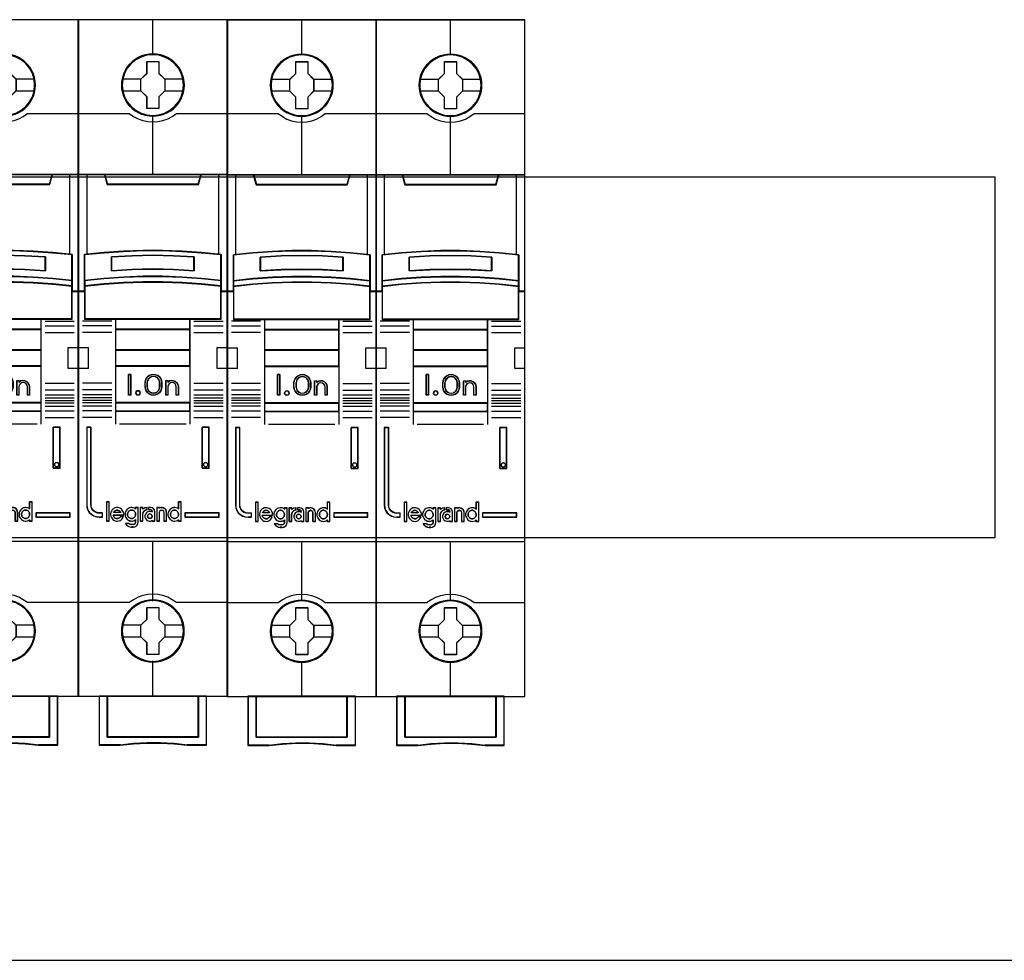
# Model space of a CAD drawing. Header units: millimetres. Extents: x 203 to 3426, y 719 to 2381.
# Tile 131 of 185: x 3382 to 3394, y 2254 to 2266. Entities that reach past the tile are written whole.
import ezdxf

# ---------------------------------------------------------------- set-up
doc = ezdxf.new("R2010")
doc.units = ezdxf.units.MM
doc.layers.add('45', color=7, linetype='Continuous')
doc.layers.add('E_Legrand_obudowy', color=7, linetype='Continuous')

# ---------------------------------------------------------------- blocks, each defined once
blk = doc.blocks.new('XL3 160 wnękowa 6x24M')
at = {"layer": 'E_Legrand_obudowy'}
for points in [[(-215.64, -623.89), (215.55, -623.89), (215.55, -669), (-215.64, -669), (-215.64, -623.89)], [(256.55, -721.83), (-257.68, -721.83)]]:
    blk.add_lwpolyline(points, dxfattribs=at)
blk = doc.blocks.new('S301 TX3')
at = {"layer": '45', "color": 7}
for points in [[(17.99, 40.87), (0, 40.87), (0, -40.87), (17.99, -40.87), (17.99, 40.87)], [(12.8, 32.97), (12.78, 33.42), (12.7, 33.88), (12.55, 34.31), (12.36, 34.73), (12.13, 35.12), (11.85, 35.47), (11.52, 35.79), (11.15, 36.07), (10.78, 36.31), (10.34, 36.5), (9.91, 36.62), (9.45, 36.71), (9, 36.73), (8.54, 36.71), (8.09, 36.62), (7.64, 36.5), (7.23, 36.31), (6.84, 36.07), (6.48, 35.79), (6.14, 35.47), (5.87, 35.12), (5.63, 34.73), (5.43, 34.31), (5.31, 33.88), (5.22, 33.42), (5.19, 32.97), (5.22, 32.53), (5.31, 32.09), (5.43, 31.65), (5.63, 31.24), (5.87, 30.84), (6.14, 30.48), (6.48, 30.16), (6.84, 29.88), (7.23, 29.65), (7.64, 29.47), (8.09, 29.33), (8.54, 29.24), (9, 29.22), (9.45, 29.24), (9.91, 29.33), (10.34, 29.47), (10.78, 29.65), (11.15, 29.88), (11.52, 30.16), (11.85, 30.48), (12.13, 30.84), (12.36, 31.24), (12.55, 31.65), (12.7, 32.09), (12.78, 32.53), (12.8, 32.97)], [(12.8, 32.97), (12.78, 33.42), (12.7, 33.88), (12.55, 34.31), (12.36, 34.73), (12.13, 35.12), (11.85, 35.47), (11.52, 35.79), (11.15, 36.07), (10.78, 36.31), (10.34, 36.5), (9.91, 36.62), (9.45, 36.71), (9, 36.73), (8.54, 36.71), (8.09, 36.62), (7.64, 36.5), (7.23, 36.31), (6.84, 36.07), (6.48, 35.79), (6.14, 35.47), (5.87, 35.12), (5.63, 34.73), (5.43, 34.31), (5.31, 33.88), (5.22, 33.42), (5.19, 32.97), (5.22, 32.53), (5.31, 32.09), (5.43, 31.65), (5.63, 31.24), (5.87, 30.84), (6.14, 30.48), (6.48, 30.16), (6.84, 29.88), (7.23, 29.65), (7.64, 29.47), (8.09, 29.33), (8.54, 29.24), (9, 29.22), (9.45, 29.24), (9.91, 29.33), (10.34, 29.47), (10.78, 29.65), (11.15, 29.88), (11.52, 30.16), (11.85, 30.48), (12.13, 30.84), (12.36, 31.24), (12.55, 31.65), (12.7, 32.09), (12.78, 32.53), (12.8, 32.97)], [(8.28, 35.83), (9.73, 35.83), (9.73, 34.4), (10.45, 33.7), (10.45, 32.27), (9.73, 31.55), (9.73, 30.13), (8.28, 30.13), (8.28, 31.55), (7.54, 32.27), (7.54, 33.7), (8.28, 34.4), (8.28, 35.83)], [(8.28, 35.83), (9.73, 35.83), (9.73, 35.83), (9.73, 34.4), (9.73, 34.4), (10.45, 33.7), (10.45, 33.7), (10.45, 32.27), (10.45, 32.27), (9.73, 31.55), (9.73, 31.55), (9.73, 30.13), (9.73, 30.13), (8.28, 30.13), (8.28, 30.13), (8.28, 31.55), (8.28, 31.55), (7.54, 32.27), (7.54, 32.27), (7.54, 33.7), (7.54, 33.7), (8.28, 34.4), (8.28, 34.4), (8.28, 35.83), (8.28, 35.83)], [(8.29, 35.81), (9.72, 35.81), (9.72, 34.39), (10.43, 33.69), (10.43, 32.27), (9.72, 31.56), (9.72, 30.15), (8.29, 30.15), (8.29, 31.56), (7.56, 32.27), (7.56, 33.69), (8.29, 34.39), (8.29, 35.81)], [(7.81, 12.97), (10.17, 12.97), (12.53, 12.88), (14.89, 12.72), (17.24, 12.49), (17.24, 9.35), (17.24, 8.68), (17.24, 8.05), (17.99, 8.05), (17.99, 22.17), (16.98, 22.17), (14.81, 22.17), (14.49, 20.99), (3.49, 20.99), (3.18, 22.17), (1, 22.17), (0, 22.17), (0, 8.05), (0.75, 8.05), (0.75, 8.68), (0.75, 9.35), (0.75, 12.49), (3.09, 12.72), (5.45, 12.88), (7.81, 12.97)], [(3.49, 20.95), (14.5, 20.95), (14.82, 22.17), (8.99, 22.17), (3.17, 22.17), (3.49, 20.95)], [(12.53, 9.75), (14.89, 9.59), (17.24, 9.35), (17.24, 12.51), (14.89, 12.74), (12.53, 12.91), (10.17, 13), (7.81, 13), (5.45, 12.91), (3.09, 12.74), (0.74, 12.51), (0.74, 9.35), (3.09, 9.59), (5.45, 9.75), (7.81, 9.83), (10.17, 9.83), (12.53, 9.75)], [(14, 12.22), (14, 10.55), (11.5, 10.69), (8.99, 10.73), (6.49, 10.69), (3.99, 10.55), (3.99, 12.22), (6.49, 12.36), (8.99, 12.41), (11.5, 12.36), (14, 12.22)], [(11.5, 10.69), (14, 10.55), (14, 12.22), (11.5, 12.36), (8.99, 12.41), (6.49, 12.36), (3.99, 12.22), (3.99, 10.55), (6.49, 10.69), (8.99, 10.73), (11.5, 10.69)], [(14.89, 9.62), (12.53, 9.78), (10.17, 9.87), (7.81, 9.87), (5.45, 9.78), (3.09, 9.62), (0.74, 9.37), (0.74, 8.68), (3.09, 8.93), (5.45, 9.09), (7.81, 9.18), (10.17, 9.18), (12.53, 9.09), (14.89, 8.93), (17.24, 8.68), (17.24, 9.37), (14.89, 9.62)], [(12.53, 9.12), (10.17, 9.2), (7.81, 9.2), (5.45, 9.12), (3.09, 8.96), (0.74, 8.71), (0.74, 8.08), (0.74, 4.69), (4.5, 4.69), (13.49, 4.69), (17.24, 4.69), (17.24, 8.08), (17.24, 8.71), (14.89, 8.96), (12.53, 9.12)], [(4.49, 3.43), (13.5, 3.43), (13.5, 4.72), (4.49, 4.72), (4.49, 3.43)], [(13.5, 3.47), (4.49, 3.47), (4.49, 0.96), (13.5, 0.96), (13.5, 3.47)], [(13.5, 1), (4.49, 1), (4.49, -1), (13.5, -1), (13.5, 1)], [(4.49, -5.43), (13.5, -5.43), (13.5, -0.96), (4.49, -0.96), (4.49, -5.43)], [(6.35, -1.98), (6.35, -4.48), (6.05, -4.48), (6.05, -1.98), (6.35, -1.98)], [(10.05, -2.72), (10.09, -2.97), (10.09, -3.48), (10.05, -3.74), (9.94, -3.98), (9.79, -4.19), (9.58, -4.34), (9.33, -4.44), (9.07, -4.48), (8.8, -4.44), (8.56, -4.34), (8.35, -4.19), (8.19, -3.98), (8.09, -3.74), (8.05, -3.48), (8.05, -2.97), (8.09, -2.72), (8.19, -2.48), (8.35, -2.27), (8.56, -2.12), (8.8, -2.02), (9.07, -1.98), (9.33, -2.02), (9.58, -2.12), (9.79, -2.27), (9.94, -2.48), (10.05, -2.72)], [(9.83, -3.49), (9.83, -2.97), (9.79, -2.75), (9.69, -2.54), (9.52, -2.37), (9.3, -2.26), (9.07, -2.22), (8.83, -2.26), (8.62, -2.37), (8.44, -2.54), (8.34, -2.75), (8.3, -2.97), (8.3, -3.49), (8.34, -3.71), (8.44, -3.92), (8.62, -4.09), (8.83, -4.2), (9.07, -4.23), (9.3, -4.2), (9.52, -4.09), (9.69, -3.92), (9.79, -3.71), (9.83, -3.49)], [(11.01, -2.77), (11.26, -2.72), (11.5, -2.74), (11.74, -2.84), (11.92, -3.01), (12.04, -3.23), (12.08, -3.48), (12.08, -4.48), (11.82, -4.48), (11.82, -3.48), (11.78, -3.28), (11.68, -3.11), (11.51, -3), (11.31, -2.96), (11.11, -3), (10.96, -3.11), (10.84, -3.28), (10.8, -3.48), (10.8, -4.48), (10.55, -4.48), (10.55, -2.72), (10.8, -2.72), (10.8, -2.91), (11.01, -2.77)], [(7.43, -4.08), (7.47, -4.21), (7.43, -4.34), (7.34, -4.44), (7.2, -4.48), (7.06, -4.44), (6.97, -4.34), (6.93, -4.21), (6.97, -4.08), (7.06, -3.98), (7.2, -3.95), (7.34, -3.98), (7.43, -4.08)], [(13.5, -5.39), (4.49, -5.39), (4.49, -6.42), (13.5, -6.42), (13.5, -5.39)], [(2.93, -19.22), (2.93, -18.73), (2.52, -18.73), (2.25, -18.69), (2.01, -18.59), (1.8, -18.44), (1.64, -18.23), (1.53, -17.99), (1.5, -17.73), (1.5, -8.35), (1, -8.35), (1, -17.73), (1.03, -18.06), (1.14, -18.38), (1.32, -18.66), (1.57, -18.89), (1.86, -19.07), (2.18, -19.18), (2.52, -19.22), (2.93, -19.22)], [(14.95, -8.35), (14.95, -13.31), (15.79, -13.31), (15.79, -8.35), (14.95, -8.35)], [(15.61, -12.76), (15.64, -12.89), (15.61, -13.03), (15.51, -13.12), (15.37, -13.16), (15.24, -13.12), (15.15, -13.03), (15.11, -12.89), (15.15, -12.76), (15.24, -12.66), (15.37, -12.63), (15.51, -12.66), (15.61, -12.76)], [(3.71, -19.69), (3.71, -17.4), (3.41, -17.4), (3.41, -19.69), (3.71, -19.69)], [(16.99, -18.69), (12.86, -18.69), (12.86, -19.22), (16.99, -19.22), (16.99, -18.69)], [(12.79, -32.99), (12.77, -32.54), (12.7, -32.08), (12.54, -31.65), (12.36, -31.24), (12.13, -30.84), (11.85, -30.49), (11.52, -30.17), (11.15, -29.89), (10.77, -29.65), (10.34, -29.46), (9.91, -29.34), (9.45, -29.25), (8.99, -29.23), (8.54, -29.25), (8.09, -29.34), (7.64, -29.46), (7.22, -29.65), (6.83, -29.89), (6.47, -30.17), (6.14, -30.49), (5.87, -30.84), (5.62, -31.24), (5.43, -31.65), (5.3, -32.08), (5.21, -32.54), (5.19, -32.99), (5.21, -33.44), (5.3, -33.87), (5.43, -34.31), (5.62, -34.72), (5.87, -35.12), (6.14, -35.48), (6.47, -35.8), (6.83, -36.08), (7.22, -36.31), (7.64, -36.49), (8.09, -36.63), (8.54, -36.72), (8.99, -36.74), (9.45, -36.72), (9.91, -36.63), (10.34, -36.49), (10.77, -36.31), (11.15, -36.08), (11.52, -35.8), (11.85, -35.48), (12.13, -35.12), (12.36, -34.72), (12.54, -34.31), (12.7, -33.87), (12.77, -33.44), (12.79, -32.99)], [(12.79, -32.99), (12.77, -32.54), (12.7, -32.08), (12.54, -31.65), (12.36, -31.24), (12.13, -30.84), (11.85, -30.49), (11.52, -30.17), (11.15, -29.89), (10.77, -29.65), (10.34, -29.46), (9.91, -29.34), (9.45, -29.25), (8.99, -29.23), (8.54, -29.25), (8.09, -29.34), (7.64, -29.46), (7.22, -29.65), (6.83, -29.89), (6.47, -30.17), (6.14, -30.49), (5.87, -30.84), (5.62, -31.24), (5.43, -31.65), (5.3, -32.08), (5.21, -32.54), (5.19, -32.99), (5.21, -33.44), (5.3, -33.87), (5.43, -34.31), (5.62, -34.72), (5.87, -35.12), (6.14, -35.48), (6.47, -35.8), (6.83, -36.08), (7.22, -36.31), (7.64, -36.49), (8.09, -36.63), (8.54, -36.72), (8.99, -36.74), (9.45, -36.72), (9.91, -36.63), (10.34, -36.49), (10.77, -36.31), (11.15, -36.08), (11.52, -35.8), (11.85, -35.48), (12.13, -35.12), (12.36, -34.72), (12.54, -34.31), (12.7, -33.87), (12.77, -33.44), (12.79, -32.99)], [(12.77, -32.99), (12.75, -32.54), (12.68, -32.09), (12.52, -31.66), (12.35, -31.24), (12.11, -30.85), (11.83, -30.5), (11.5, -30.19), (11.14, -29.91), (10.76, -29.67), (10.33, -29.48), (9.9, -29.35), (9.45, -29.27), (8.99, -29.24), (8.54, -29.27), (8.09, -29.35), (7.64, -29.48), (7.23, -29.67), (6.84, -29.91), (6.48, -30.19), (6.15, -30.5), (5.88, -30.85), (5.64, -31.24), (5.44, -31.66), (5.32, -32.09), (5.23, -32.54), (5.2, -32.99), (5.23, -33.44), (5.32, -33.87), (5.44, -34.3), (5.64, -34.71), (5.88, -35.11), (6.15, -35.46), (6.48, -35.79), (6.84, -36.06), (7.23, -36.29), (7.64, -36.48), (8.09, -36.61), (8.54, -36.7), (8.99, -36.72), (9.45, -36.7), (9.9, -36.61), (10.33, -36.48), (10.76, -36.29), (11.14, -36.06), (11.5, -35.79), (11.83, -35.46), (12.11, -35.11), (12.35, -34.71), (12.52, -34.3), (12.68, -33.87), (12.75, -33.44), (12.77, -32.99)], [(8.28, -30.13), (9.72, -30.13), (9.72, -31.56), (10.45, -32.27), (10.45, -33.69), (9.72, -34.41), (9.72, -35.83), (8.28, -35.83), (8.28, -34.41), (7.54, -33.69), (7.54, -32.27), (8.28, -31.56), (8.28, -30.13)], [(8.28, -30.13), (9.72, -30.13), (9.72, -30.13), (9.72, -31.56), (9.72, -31.56), (10.45, -32.27), (10.45, -32.27), (10.45, -33.69), (10.45, -33.69), (9.72, -34.41), (9.72, -34.41), (9.72, -35.83), (9.72, -35.83), (8.28, -35.83), (8.28, -35.83), (8.28, -34.41), (8.28, -34.41), (7.54, -33.69), (7.54, -33.69), (7.54, -32.27), (7.54, -32.27), (8.28, -31.56), (8.28, -31.56), (8.28, -30.13), (8.28, -30.13)], [(8.29, -30.15), (9.71, -30.15), (9.71, -31.57), (10.43, -32.27), (10.43, -33.69), (9.71, -34.4), (9.71, -35.81), (8.29, -35.81), (8.29, -34.4), (7.55, -33.69), (7.55, -32.27), (8.29, -31.57), (8.29, -30.15)], [(14.5, -40.84), (14.5, -45.79), (3.49, -45.79), (3.49, -40.84), (2.49, -40.84), (2.49, -46.79), (5.04, -46.79), (6.66, -46.61), (8.29, -46.52), (9.92, -46.52), (11.55, -46.61), (13.18, -46.79), (15.49, -46.79), (15.49, -40.84), (14.5, -40.84)], [(8.99, -40.84), (3.49, -40.84), (3.49, -45.79), (14.5, -45.79), (14.5, -40.84), (8.99, -40.84)], [(14.5, -45.79), (14.5, -40.84), (8.99, -40.84), (3.49, -40.84), (3.49, -45.79), (14.5, -45.79)]]:
    blk.add_lwpolyline(points, close=True, dxfattribs=at)
at = {"layer": '45', "color": 139}
for points in [[(17.99, 40.87), (0, 40.87), (0, -40.87), (17.99, -40.87), (17.99, 40.87)], [(12.78, 32.97), (12.76, 33.42), (12.69, 33.87), (12.53, 34.3), (12.35, 34.72), (12.11, 35.11), (11.84, 35.46), (11.5, 35.77), (11.14, 36.05), (10.77, 36.29), (10.34, 36.48), (9.9, 36.61), (9.45, 36.69), (9, 36.72), (8.54, 36.69), (8.1, 36.61), (7.65, 36.48), (7.24, 36.29), (6.85, 36.05), (6.49, 35.77), (6.15, 35.46), (5.89, 35.11), (5.64, 34.72), (5.44, 34.3), (5.33, 33.87), (5.24, 33.42), (5.2, 32.97), (5.24, 32.53), (5.33, 32.09), (5.44, 31.66), (5.64, 31.25), (5.89, 30.85), (6.15, 30.5), (6.49, 30.18), (6.85, 29.9), (7.24, 29.67), (7.65, 29.48), (8.1, 29.35), (8.54, 29.26), (9, 29.24), (9.45, 29.26), (9.9, 29.35), (10.34, 29.48), (10.77, 29.67), (11.14, 29.9), (11.5, 30.18), (11.84, 30.5), (12.11, 30.85), (12.35, 31.25), (12.53, 31.66), (12.69, 32.09), (12.76, 32.53), (12.78, 32.97)], [(12.71, 32.97), (12.63, 33.69), (12.43, 34.38), (12.08, 35.01), (11.62, 35.57), (11.06, 36.02), (10.42, 36.36), (9.72, 36.57), (8.99, 36.64), (8.27, 36.57), (7.57, 36.36), (6.93, 36.02), (6.37, 35.57), (5.9, 35.01), (5.56, 34.38), (5.35, 33.69), (5.27, 32.97), (5.35, 32.26), (5.56, 31.57), (5.9, 30.94), (6.37, 30.38), (6.93, 29.93), (7.57, 29.59), (8.27, 29.38), (8.99, 29.31), (9.72, 29.38), (10.42, 29.59), (11.06, 29.93), (11.62, 30.38), (12.08, 30.94), (12.43, 31.57), (12.63, 32.26), (12.71, 32.97)], [(12.7, 32.98), (12.63, 33.69), (12.43, 34.38), (12.08, 35.02), (11.62, 35.57), (11.06, 36.02), (10.41, 36.36), (9.71, 36.57), (8.99, 36.64), (8.27, 36.57), (7.57, 36.36), (6.93, 36.02), (6.36, 35.57), (5.91, 35.02), (5.56, 34.38), (5.35, 33.69), (5.28, 32.98), (5.35, 32.26), (5.56, 31.57), (5.91, 30.95), (6.36, 30.38), (6.93, 29.93), (7.57, 29.6), (8.27, 29.38), (8.99, 29.31), (9.71, 29.38), (10.41, 29.6), (11.06, 29.93), (11.62, 30.38), (12.08, 30.95), (12.43, 31.57), (12.63, 32.26), (12.7, 32.98)], [(12.52, 9.1), (10.17, 9.18), (7.81, 9.18), (5.46, 9.1), (3.1, 8.94), (0.76, 8.7), (0.76, 8.07), (0.76, 4.7), (4.5, 4.7), (13.48, 4.7), (17.22, 4.7), (17.22, 8.07), (17.22, 8.7), (14.87, 8.94), (12.52, 9.1)], [(7.47, -4.21), (7.43, -4.08), (7.34, -3.98), (7.2, -3.95), (7.06, -3.98), (6.97, -4.08), (6.93, -4.21), (6.97, -4.34), (7.06, -4.44), (7.2, -4.48), (7.34, -4.44), (7.43, -4.34), (7.47, -4.21)], [(15.64, -12.89), (15.61, -12.76), (15.51, -12.66), (15.37, -12.63), (15.24, -12.66), (15.15, -12.76), (15.11, -12.89), (15.15, -13.03), (15.24, -13.12), (15.37, -13.16), (15.51, -13.12), (15.61, -13.03), (15.64, -12.89)], [(6.42, -19.4), (6.52, -19.39), (6.61, -19.36), (6.69, -19.32), (6.76, -19.26), (6.82, -19.18), (6.86, -19.11), (6.89, -19.01), (6.91, -18.91), (6.9, -18.82), (6.88, -18.72), (6.84, -18.64), (6.79, -18.54), (6.72, -18.48), (6.65, -18.43), (6.56, -18.39), (6.47, -18.37), (6.38, -18.37), (6.28, -18.39), (6.21, -18.43), (6.13, -18.48), (6.06, -18.54), (6.01, -18.64), (5.97, -18.72), (5.94, -18.82), (5.94, -18.91), (5.95, -19.01), (5.98, -19.11), (6.03, -19.18), (6.09, -19.26), (6.17, -19.32), (6.25, -19.36), (6.33, -19.39), (6.42, -19.4)], [(8.92, -19.12), (8.88, -18.98), (8.77, -18.87), (8.63, -18.83), (8.49, -18.87), (8.38, -18.98), (8.34, -19.12), (8.38, -19.26), (8.49, -19.36), (8.63, -19.4), (8.77, -19.36), (8.88, -19.26), (8.92, -19.12)], [(11.61, -19.4), (11.7, -19.39), (11.79, -19.36), (11.87, -19.32), (11.94, -19.26), (12, -19.18), (12.05, -19.11), (12.08, -19.01), (12.09, -18.91), (12.09, -18.82), (12.07, -18.72), (12.03, -18.64), (11.97, -18.54), (11.9, -18.48), (11.83, -18.43), (11.75, -18.39), (11.66, -18.37), (11.56, -18.37), (11.48, -18.39), (11.39, -18.43), (11.31, -18.48), (11.25, -18.54), (11.19, -18.64), (11.15, -18.72), (11.13, -18.82), (11.13, -18.91), (11.14, -19.01), (11.17, -19.11), (11.22, -19.18), (11.28, -19.26), (11.35, -19.32), (11.43, -19.36), (11.52, -19.39), (11.61, -19.4)], [(12.7, -32.98), (12.63, -32.26), (12.43, -31.57), (12.08, -30.94), (11.62, -30.38), (11.06, -29.93), (10.41, -29.59), (9.71, -29.38), (8.99, -29.31), (8.27, -29.38), (7.57, -29.59), (6.93, -29.93), (6.36, -30.38), (5.91, -30.94), (5.56, -31.57), (5.35, -32.26), (5.28, -32.98), (5.35, -33.69), (5.56, -34.38), (5.91, -35.01), (6.36, -35.57), (6.93, -36.02), (7.57, -36.36), (8.27, -36.57), (8.99, -36.65), (9.71, -36.57), (10.41, -36.36), (11.06, -36.02), (11.62, -35.57), (12.08, -35.01), (12.43, -34.38), (12.63, -33.69), (12.7, -32.98)]]:
    blk.add_lwpolyline(points, close=True, dxfattribs=at)
at = {"layer": '45', "color": 59}
for points in [[(17.97, 40.86), (0.02, 40.86), (0.02, -40.85), (17.97, -40.85), (17.97, 40.86)], [(7.81, 12.98), (10.17, 12.98), (12.52, 12.89), (14.87, 12.72), (17.22, 12.49), (17.22, 9.37), (17.22, 8.7), (17.22, 8.07), (17.97, 8.07), (17.97, 22.15), (16.97, 22.15), (14.8, 22.15), (14.48, 20.97), (3.51, 20.97), (3.19, 22.15), (1.02, 22.15), (0.02, 22.15), (0.02, 8.07), (0.76, 8.07), (0.76, 8.7), (0.76, 9.37), (0.76, 12.49), (3.1, 12.72), (5.46, 12.89), (7.81, 12.98)], [(3.49, 20.95), (14.5, 20.95), (14.82, 22.17), (8.99, 22.17), (3.17, 22.17), (3.49, 20.95)], [(12.53, 9.75), (14.89, 9.59), (17.24, 9.35), (17.24, 12.51), (14.89, 12.74), (12.53, 12.91), (10.17, 13), (7.81, 13), (5.45, 12.91), (3.09, 12.74), (0.74, 12.51), (0.74, 9.35), (3.09, 9.59), (5.45, 9.75), (7.81, 9.83), (10.17, 9.83), (12.53, 9.75)], [(14, 12.22), (14, 10.55), (11.5, 10.69), (8.99, 10.73), (6.49, 10.69), (3.99, 10.55), (3.99, 12.22), (6.49, 12.36), (8.99, 12.41), (11.5, 12.36), (14, 12.22)], [(11.5, 10.69), (14, 10.55), (14, 12.22), (11.5, 12.36), (8.99, 12.41), (6.49, 12.36), (3.99, 12.22), (3.99, 10.55), (6.49, 10.69), (8.99, 10.73), (11.5, 10.69)], [(11.49, 10.7), (13.98, 10.57), (13.98, 12.21), (11.49, 12.35), (8.99, 12.39), (6.5, 12.35), (4, 12.21), (4, 10.57), (6.5, 10.7), (8.99, 10.75), (11.49, 10.7)], [(14.89, 9.62), (12.53, 9.78), (10.17, 9.87), (7.81, 9.87), (5.45, 9.78), (3.09, 9.62), (0.74, 9.37), (0.74, 8.68), (3.09, 8.93), (5.45, 9.09), (7.81, 9.18), (10.17, 9.18), (12.53, 9.09), (14.89, 8.93), (17.24, 8.68), (17.24, 9.37), (14.89, 9.62)], [(14.87, 9.61), (12.52, 9.77), (10.17, 9.85), (7.81, 9.85), (5.46, 9.77), (3.1, 9.61), (0.76, 9.37), (0.76, 8.7), (3.1, 8.94), (5.46, 9.1), (7.81, 9.18), (10.17, 9.18), (12.52, 9.1), (14.87, 8.94), (17.22, 8.7), (17.22, 9.37), (14.87, 9.61)], [(12.53, 9.12), (10.17, 9.2), (7.81, 9.2), (5.45, 9.12), (3.09, 8.96), (0.74, 8.71), (0.74, 8.08), (0.74, 4.69), (4.5, 4.69), (13.49, 4.69), (17.24, 4.69), (17.24, 8.08), (17.24, 8.71), (14.89, 8.96), (12.53, 9.12)], [(4.49, 3.43), (13.5, 3.43), (13.5, 4.72), (4.49, 4.72), (4.49, 3.43)], [(4.5, 3.45), (13.48, 3.45), (13.48, 4.71), (4.5, 4.71), (4.5, 3.45)], [(13.5, 3.47), (4.49, 3.47), (4.49, 0.96), (13.5, 0.96), (13.5, 3.47)], [(13.48, 3.45), (4.5, 3.45), (4.5, 0.98), (13.48, 0.98), (13.48, 3.45)], [(13.5, 1), (4.49, 1), (4.49, -1), (13.5, -1), (13.5, 1)], [(13.48, 0.98), (4.5, 0.98), (4.5, -0.98), (13.48, -0.98), (13.48, 0.98)], [(4.49, -5.43), (13.5, -5.43), (13.5, -0.96), (4.49, -0.96), (4.49, -5.43)], [(6.35, -1.98), (6.35, -4.48), (6.05, -4.48), (6.05, -1.98), (6.35, -1.98)], [(10.05, -2.72), (10.09, -2.97), (10.09, -3.48), (10.05, -3.74), (9.94, -3.98), (9.79, -4.19), (9.58, -4.34), (9.33, -4.44), (9.07, -4.48), (8.8, -4.44), (8.56, -4.34), (8.35, -4.19), (8.19, -3.98), (8.09, -3.74), (8.05, -3.48), (8.05, -2.97), (8.09, -2.72), (8.19, -2.48), (8.35, -2.27), (8.56, -2.12), (8.8, -2.02), (9.07, -1.98), (9.33, -2.02), (9.58, -2.12), (9.79, -2.27), (9.94, -2.48), (10.05, -2.72)], [(9.83, -3.49), (9.83, -2.97), (9.79, -2.75), (9.69, -2.54), (9.52, -2.37), (9.3, -2.26), (9.07, -2.22), (8.83, -2.26), (8.62, -2.37), (8.44, -2.54), (8.34, -2.75), (8.3, -2.97), (8.3, -3.49), (8.34, -3.71), (8.44, -3.92), (8.62, -4.09), (8.83, -4.2), (9.07, -4.23), (9.3, -4.2), (9.52, -4.09), (9.69, -3.92), (9.79, -3.71), (9.83, -3.49)], [(9.81, -3.48), (9.81, -2.98), (9.78, -2.76), (9.68, -2.55), (9.5, -2.38), (9.3, -2.28), (9.07, -2.24), (8.84, -2.28), (8.63, -2.38), (8.46, -2.55), (8.36, -2.76), (8.32, -2.98), (8.32, -3.48), (8.36, -3.7), (8.46, -3.91), (8.63, -4.07), (8.84, -4.18), (9.07, -4.21), (9.3, -4.18), (9.5, -4.07), (9.68, -3.91), (9.78, -3.7), (9.81, -3.48)], [(11.01, -2.77), (11.26, -2.72), (11.5, -2.74), (11.74, -2.84), (11.92, -3.01), (12.04, -3.23), (12.08, -3.48), (12.08, -4.48), (11.82, -4.48), (11.82, -3.48), (11.78, -3.28), (11.68, -3.11), (11.51, -3), (11.31, -2.96), (11.11, -3), (10.96, -3.11), (10.84, -3.28), (10.8, -3.48), (10.8, -4.48), (10.55, -4.48), (10.55, -2.72), (10.8, -2.72), (10.8, -2.91), (11.01, -2.77)], [(7.43, -4.08), (7.47, -4.21), (7.43, -4.34), (7.34, -4.44), (7.2, -4.48), (7.06, -4.44), (6.97, -4.34), (6.93, -4.21), (6.97, -4.08), (7.06, -3.98), (7.2, -3.95), (7.34, -3.98), (7.43, -4.08)], [(13.5, -5.39), (4.49, -5.39), (4.49, -6.42), (13.5, -6.42), (13.5, -5.39)], [(13.48, -5.41), (4.5, -5.41), (4.5, -6.4), (13.48, -6.4), (13.48, -5.41)], [(14.95, -8.35), (14.95, -13.31), (15.79, -13.31), (15.79, -8.35), (14.95, -8.35)], [(15.61, -12.76), (15.64, -12.89), (15.61, -13.03), (15.51, -13.12), (15.37, -13.16), (15.24, -13.12), (15.15, -13.03), (15.11, -12.89), (15.15, -12.76), (15.24, -12.66), (15.37, -12.63), (15.51, -12.66), (15.61, -12.76)], [(3.73, -19.71), (3.73, -17.38), (3.39, -17.38), (3.39, -19.71), (3.73, -19.71)], [(10.82, -18.81), (10.82, -18.98), (10.85, -19.13), (10.91, -19.26), (10.99, -19.4), (11.1, -19.51), (11.23, -19.6), (11.36, -19.67), (11.51, -19.7), (11.66, -19.71), (11.81, -19.68), (11.96, -19.63), (12.08, -19.54), (12.08, -19.71), (12.4, -19.71), (12.4, -17.38), (12.08, -17.38), (12.08, -18.24), (11.96, -18.16), (11.81, -18.11), (11.66, -18.08), (11.51, -18.09), (11.36, -18.12), (11.23, -18.18), (11.1, -18.27), (10.99, -18.38), (10.91, -18.51), (10.85, -18.66), (10.82, -18.81)], [(3.89, -18.95), (3.92, -19.1), (3.98, -19.26), (4.06, -19.38), (4.16, -19.5), (4.28, -19.6), (4.43, -19.67), (4.58, -19.7), (4.73, -19.71), (4.88, -19.68), (5.03, -19.63), (5.16, -19.54), (5.27, -19.44), (5.37, -19.3), (5.44, -19.16), (5.09, -19.16), (5.03, -19.23), (4.96, -19.3), (4.88, -19.35), (4.81, -19.38), (4.72, -19.4), (4.63, -19.38), (4.55, -19.37), (4.46, -19.34), (4.38, -19.28), (4.32, -19.22), (4.27, -19.14), (4.24, -19.05), (4.21, -18.97), (5.48, -18.97), (5.48, -18.81), (5.45, -18.64), (5.38, -18.5), (5.3, -18.37), (5.2, -18.26), (5.06, -18.16), (4.92, -18.11), (4.77, -18.07), (4.62, -18.07), (4.46, -18.09), (4.32, -18.15), (4.19, -18.25), (4.07, -18.35), (3.99, -18.49), (3.93, -18.64), (3.89, -18.79), (3.89, -18.95)], [(5.07, -18.59), (5.11, -18.68), (4.25, -18.68), (4.3, -18.59), (4.36, -18.51), (4.43, -18.46), (4.52, -18.41), (4.6, -18.39), (4.68, -18.37), (4.77, -18.39), (4.86, -18.41), (4.94, -18.46), (5.01, -18.51), (5.07, -18.59)], [(5.11, -18.68), (4.25, -18.68), (4.3, -18.59), (4.36, -18.51), (4.43, -18.46), (4.52, -18.41), (4.6, -18.39), (4.68, -18.37), (4.77, -18.39), (4.86, -18.41), (4.94, -18.46), (5.01, -18.51), (5.07, -18.59), (5.11, -18.68)], [(5.72, -18.5), (5.66, -18.65), (5.63, -18.8), (5.63, -18.96), (5.66, -19.11), (5.72, -19.25), (5.81, -19.39), (5.91, -19.5), (6.04, -19.59), (6.18, -19.65), (6.33, -19.69), (6.48, -19.7), (6.63, -19.67), (6.77, -19.62), (6.91, -19.53), (6.91, -19.85), (6.87, -19.99), (6.76, -20.08), (6.63, -20.12), (6.42, -20.12), (6.24, -20.08), (6.07, -19.99), (5.68, -19.99), (5.81, -20.17), (5.99, -20.31), (6.2, -20.41), (6.42, -20.43), (6.63, -20.43), (6.81, -20.41), (6.97, -20.32), (7.1, -20.2), (7.19, -20.03), (7.22, -19.85), (7.22, -18.07), (6.91, -18.07), (6.91, -18.23), (6.77, -18.14), (6.63, -18.09), (6.48, -18.07), (6.33, -18.08), (6.18, -18.11), (6.04, -18.17), (5.91, -18.26), (5.81, -18.37), (5.72, -18.5)], [(6.82, -19.18), (6.76, -19.26), (6.69, -19.32), (6.61, -19.36), (6.52, -19.39), (6.42, -19.4), (6.33, -19.39), (6.25, -19.36), (6.17, -19.32), (6.09, -19.26), (6.03, -19.18), (5.98, -19.11), (5.95, -19.01), (5.94, -18.91), (5.94, -18.82), (5.97, -18.72), (6.01, -18.64), (6.06, -18.54), (6.13, -18.48), (6.21, -18.43), (6.28, -18.39), (6.38, -18.37), (6.47, -18.37), (6.56, -18.39), (6.65, -18.43), (6.72, -18.48), (6.79, -18.54), (6.84, -18.64), (6.88, -18.72), (6.9, -18.82), (6.91, -18.91), (6.89, -19.01), (6.86, -19.11), (6.82, -19.18)], [(6.01, -18.64), (6.06, -18.54), (6.13, -18.48), (6.21, -18.43), (6.28, -18.39), (6.38, -18.37), (6.47, -18.37), (6.56, -18.39), (6.65, -18.43), (6.72, -18.48), (6.79, -18.54), (6.84, -18.64), (6.88, -18.72), (6.9, -18.82), (6.91, -18.91), (6.89, -19.01), (6.86, -19.11), (6.82, -19.18), (6.76, -19.26), (6.69, -19.32), (6.61, -19.36), (6.52, -19.39), (6.42, -19.4), (6.33, -19.39), (6.25, -19.36), (6.17, -19.32), (6.09, -19.26), (6.03, -19.18), (5.98, -19.11), (5.95, -19.01), (5.94, -18.91), (5.94, -18.82), (5.97, -18.72), (6.01, -18.64)], [(7.45, -18.07), (7.45, -19.71), (7.77, -19.71), (7.77, -18.89), (7.8, -18.72), (7.88, -18.56), (8, -18.44), (8.14, -18.35), (8.31, -18.3), (8.31, -18.07), (8.03, -18.11), (7.77, -18.24), (7.77, -18.07), (7.45, -18.07)], [(7.46, -18.09), (7.46, -19.69), (7.78, -19.69), (7.78, -18.89), (7.8, -18.73), (7.88, -18.57), (7.99, -18.45), (8.13, -18.37), (8.29, -18.32), (8.29, -18.09), (8.02, -18.12), (7.78, -18.26), (7.78, -18.09), (7.46, -18.09)], [(8.1, -18.86), (8.04, -19.03), (8.04, -19.22), (8.1, -19.38), (8.21, -19.54), (8.36, -19.64), (8.55, -19.7), (8.73, -19.7), (8.91, -19.64), (8.91, -19.71), (9.23, -19.71), (9.23, -18.53), (9.19, -18.35), (9.09, -18.2), (8.93, -18.11), (8.75, -18.07), (8.48, -18.07), (8.48, -18.3), (8.67, -18.3), (8.79, -18.33), (8.87, -18.42), (8.91, -18.53), (8.91, -18.6), (8.73, -18.54), (8.55, -18.54), (8.36, -18.6), (8.21, -18.71), (8.1, -18.86)], [(8.88, -18.98), (8.92, -19.12), (8.88, -19.26), (8.77, -19.36), (8.63, -19.4), (8.49, -19.36), (8.38, -19.26), (8.34, -19.12), (8.38, -18.98), (8.49, -18.87), (8.63, -18.83), (8.77, -18.87), (8.88, -18.98)], [(8.34, -19.12), (8.38, -18.98), (8.49, -18.87), (8.63, -18.83), (8.77, -18.87), (8.88, -18.98), (8.92, -19.12), (8.88, -19.26), (8.77, -19.36), (8.63, -19.4), (8.49, -19.36), (8.38, -19.26), (8.34, -19.12)], [(9.47, -18.07), (9.47, -19.71), (9.78, -19.71), (9.78, -18.66), (9.82, -18.52), (9.92, -18.42), (10.06, -18.38), (10.21, -18.42), (10.3, -18.52), (10.34, -18.66), (10.34, -19.71), (10.66, -19.71), (10.66, -18.66), (10.63, -18.49), (10.56, -18.32), (10.45, -18.2), (10.29, -18.12), (10.13, -18.07), (9.94, -18.08), (9.78, -18.13), (9.78, -18.07), (9.47, -18.07)], [(9.49, -18.09), (9.49, -19.69), (9.79, -19.69), (9.79, -18.66), (9.83, -18.52), (9.93, -18.43), (10.06, -18.39), (10.2, -18.43), (10.29, -18.52), (10.33, -18.66), (10.33, -19.69), (10.64, -19.69), (10.64, -18.66), (10.61, -18.5), (10.55, -18.34), (10.44, -18.22), (10.29, -18.14), (10.13, -18.09), (9.95, -18.1), (9.79, -18.15), (9.79, -18.09), (9.49, -18.09)], [(11.75, -18.39), (11.83, -18.43), (11.9, -18.48), (11.97, -18.54), (12.03, -18.64), (12.07, -18.72), (12.09, -18.82), (12.09, -18.91), (12.08, -19.01), (12.05, -19.11), (12, -19.18), (11.94, -19.26), (11.87, -19.32), (11.79, -19.36), (11.7, -19.39), (11.61, -19.4), (11.52, -19.39), (11.43, -19.36), (11.35, -19.32), (11.28, -19.26), (11.22, -19.18), (11.17, -19.11), (11.14, -19.01), (11.13, -18.91), (11.13, -18.82), (11.15, -18.72), (11.19, -18.64), (11.25, -18.54), (11.31, -18.48), (11.39, -18.43), (11.48, -18.39), (11.56, -18.37), (11.66, -18.37), (11.75, -18.39)], [(11.15, -18.72), (11.19, -18.64), (11.25, -18.54), (11.31, -18.48), (11.39, -18.43), (11.48, -18.39), (11.56, -18.37), (11.66, -18.37), (11.75, -18.39), (11.83, -18.43), (11.9, -18.48), (11.97, -18.54), (12.03, -18.64), (12.07, -18.72), (12.09, -18.82), (12.09, -18.91), (12.08, -19.01), (12.05, -19.11), (12, -19.18), (11.94, -19.26), (11.87, -19.32), (11.79, -19.36), (11.7, -19.39), (11.61, -19.4), (11.52, -19.39), (11.43, -19.36), (11.35, -19.32), (11.28, -19.26), (11.22, -19.18), (11.17, -19.11), (11.14, -19.01), (11.13, -18.91), (11.13, -18.82), (11.15, -18.72)], [(16.97, -18.71), (12.88, -18.71), (12.88, -19.2), (16.97, -19.2), (16.97, -18.71)], [(14.5, -40.84), (14.5, -45.79), (3.49, -45.79), (3.49, -40.84), (2.49, -40.84), (2.49, -46.79), (5.04, -46.79), (6.66, -46.61), (8.29, -46.52), (9.92, -46.52), (11.55, -46.61), (13.18, -46.79), (15.49, -46.79), (15.49, -40.84), (14.5, -40.84)], [(14.48, -40.85), (14.48, -45.78), (3.51, -45.78), (3.51, -40.85), (2.51, -40.85), (2.51, -46.77), (5.05, -46.77), (6.67, -46.59), (8.29, -46.5), (9.92, -46.5), (11.55, -46.59), (13.17, -46.77), (15.47, -46.77), (15.47, -40.85), (14.48, -40.85)], [(8.99, -40.84), (3.49, -40.84), (3.49, -45.79), (14.5, -45.79), (14.5, -40.84), (8.99, -40.84)], [(14.5, -45.79), (14.5, -40.84), (8.99, -40.84), (3.49, -40.84), (3.49, -45.79), (14.5, -45.79)], [(8.99, -40.85), (3.5, -40.85), (3.5, -45.78), (14.48, -45.78), (14.48, -40.85), (8.99, -40.85)]]:
    blk.add_lwpolyline(points, close=True, dxfattribs=at)
at = {"layer": '45', "color": 139}
for points in [[(8.97, 40.87), (8.97, 36.6)], [(0, 29.55), (6.18, 29.55)], [(6.15, 29.55), (6.65, 29.19), (7.2, 28.9), (7.77, 28.7), (8.38, 28.57), (8.99, 28.53), (9.6, 28.57), (10.21, 28.7), (10.79, 28.9), (11.32, 29.19), (11.84, 29.55)], [(8.97, 29.35), (8.97, 22.13)], [(11.8, 29.55), (17.99, 29.55)], [(0, 22.17), (17.99, 22.17)], [(3.17, 22.17), (3.53, 20.95)], [(14.82, 22.17), (14.46, 20.95)], [(3.49, 20.99), (14.5, 20.99)], [(17.24, 12.48), (14.89, 12.72), (12.53, 12.9), (10.17, 13), (7.81, 13), (5.45, 12.9), (3.09, 12.72), (0.74, 12.48)], [(0.74, 12.51), (0.74, 4.69)], [(14, 12.19), (11.5, 12.36), (8.99, 12.41), (6.49, 12.36), (3.99, 12.19)], [(3.99, 10.55), (3.99, 12.22)], [(13.96, 10.55), (13.96, 12.22)], [(17.2, 4.69), (17.2, 12.51)], [(14, 10.55), (11.5, 10.71), (8.99, 10.77), (6.49, 10.71), (3.99, 10.55)], [(17.24, 9.35), (14.89, 9.61), (12.53, 9.78), (10.17, 9.87), (7.81, 9.87), (5.45, 9.78), (3.09, 9.61), (0.74, 9.35)], [(17.24, 8.68), (14.89, 8.94), (12.53, 9.11), (10.17, 9.2), (7.81, 9.2), (5.45, 9.11), (3.09, 8.94), (0.74, 8.68)], [(0.78, 8.09), (0, 8.09)], [(17.99, 8.09), (17.2, 8.09)], [(4.03, 4.46), (0.5, 4.46)], [(4.03, 3.87), (0.5, 3.87)], [(17.24, 4.72), (0.74, 4.72)], [(4.49, 4.72), (4.49, -6.42)], [(4.49, 4.72), (13.5, 4.72)], [(13.46, 4.72), (13.46, -6.42)], [(13.96, 4.46), (17.49, 4.46)], [(13.96, 3.87), (17.49, 3.87)], [(4.03, 3.09), (0.5, 3.09)], [(4.49, 3.47), (13.5, 3.47)], [(13.96, 3.09), (17.49, 3.09)], [(0, 1.25), (1.23, 1.25)], [(1.19, 1.25), (1.19, -1.25)], [(16.75, -1.25), (16.75, 1.25)], [(16.75, 1.25), (17.99, 1.25)], [(4.49, 1), (13.5, 1)], [(4.49, -0.96), (13.5, -0.96)], [(0, -1.22), (1.23, -1.22)], [(6.35, -1.98), (6.05, -1.98)], [(6.05, -1.98), (6.05, -4.48)], [(6.31, -1.98), (6.31, -4.48)], [(10.09, -3), (10.05, -2.74), (9.94, -2.49), (9.79, -2.27), (9.58, -2.12), (9.33, -2.02), (9.07, -1.98), (8.8, -2.02), (8.56, -2.12), (8.35, -2.27), (8.19, -2.49), (8.09, -2.74), (8.05, -3)], [(9.83, -3), (9.79, -2.77), (9.69, -2.55), (9.52, -2.37), (9.3, -2.26), (9.07, -2.22), (8.83, -2.26), (8.62, -2.37), (8.44, -2.55), (8.34, -2.77), (8.3, -3)], [(16.75, -1.22), (17.99, -1.22)], [(4.03, -3.05), (0.5, -3.05)], [(8.05, -3.5), (8.05, -2.96)], [(8.05, -3.46), (8.09, -3.72), (8.19, -3.97), (8.35, -4.18), (8.56, -4.34), (8.8, -4.44), (9.07, -4.48), (9.33, -4.44), (9.58, -4.34), (9.79, -4.18), (9.94, -3.97), (10.05, -3.72), (10.09, -3.46)], [(8.3, -3.5), (8.3, -2.96)], [(8.3, -3.46), (8.34, -3.69), (8.44, -3.91), (8.62, -4.09), (8.83, -4.19), (9.07, -4.23), (9.3, -4.19), (9.52, -4.09), (9.69, -3.91), (9.79, -3.69), (9.83, -3.46)], [(9.79, -3.5), (9.79, -2.96)], [(10.05, -3.5), (10.05, -2.96)], [(10.55, -2.72), (10.83, -2.72)], [(10.55, -2.72), (10.55, -4.48)], [(10.79, -2.72), (10.79, -2.94)], [(12.08, -3.5), (12.04, -3.25), (11.92, -3.02), (11.73, -2.84), (11.5, -2.74), (11.26, -2.72), (11.01, -2.77), (10.79, -2.91)], [(11.83, -3.5), (11.79, -3.29), (11.68, -3.12), (11.52, -3), (11.31, -2.96), (11.11, -3), (10.95, -3.12), (10.83, -3.29), (10.79, -3.5)], [(10.79, -3.46), (10.79, -4.48)], [(11.79, -3.46), (11.79, -4.48)], [(12.04, -3.46), (12.04, -4.48)], [(13.96, -3.05), (17.49, -3.05)], [(4.03, -3.84), (0.5, -3.84)], [(4.03, -4.43), (0.5, -4.43)], [(6.35, -4.44), (6.05, -4.44)], [(10.55, -4.44), (10.83, -4.44)], [(11.79, -4.44), (12.08, -4.44)], [(13.96, -3.84), (17.49, -3.84)], [(13.96, -4.43), (17.49, -4.43)], [(4.03, -4.83), (0.5, -4.83)], [(4.03, -5.12), (0.5, -5.12)], [(4.03, -5.41), (0.5, -5.41)], [(4.03, -5.81), (0.5, -5.81)], [(4.49, -5.39), (13.5, -5.39)], [(13.96, -4.83), (17.49, -4.83)], [(13.96, -5.12), (17.49, -5.12)], [(13.96, -5.41), (17.49, -5.41)], [(13.96, -5.81), (17.49, -5.81)], [(4.03, -6.4), (0.5, -6.4)], [(4.49, -6.38), (13.5, -6.38)], [(4.49, -6.38), (4.49, -8)], [(13.46, -6.38), (13.46, -8)], [(13.96, -6.4), (17.49, -6.4)], [(4.03, -7.18), (0.5, -7.18)], [(4.98, -7.96), (13, -7.96)], [(13.96, -7.18), (17.49, -7.18)], [(1, -8.35), (1, -17.73)], [(1, -8.35), (1.53, -8.35)], [(1.49, -8.35), (1.49, -17.73)], [(14.95, -13.31), (14.95, -8.35)], [(14.95, -8.35), (15.79, -8.35)], [(15.75, -13.31), (15.75, -8.35)], [(14.95, -13.27), (15.79, -13.27)], [(1, -17.7), (1.03, -18.04), (1.14, -18.36), (1.32, -18.65), (1.57, -18.89), (1.87, -19.07), (2.18, -19.18), (2.53, -19.22)], [(1.49, -17.7), (1.52, -17.97), (1.63, -18.22), (1.8, -18.43), (2.01, -18.58), (2.25, -18.69), (2.53, -18.73)], [(3.39, -17.38), (3.39, -19.71)], [(3.39, -17.38), (3.73, -17.38)], [(3.69, -17.38), (3.69, -19.71)], [(12.05, -17.38), (12.05, -18.26)], [(12.05, -17.38), (12.4, -17.38)], [(12.36, -17.38), (12.36, -19.71)], [(2.49, -18.69), (2.93, -18.69)], [(2.89, -18.69), (2.89, -19.22)], [(2.89, -18.69), (2.89, -19.22)], [(5.48, -18.97), (5.48, -18.81), (5.45, -18.64), (5.38, -18.5), (5.3, -18.37), (5.2, -18.26), (5.06, -18.16), (4.92, -18.11), (4.77, -18.07), (4.62, -18.07), (4.46, -18.09), (4.32, -18.15), (4.19, -18.25), (4.07, -18.35), (3.99, -18.49), (3.93, -18.64), (3.89, -18.79), (3.89, -18.95), (3.92, -19.1), (3.98, -19.26), (4.06, -19.38), (4.16, -19.5), (4.28, -19.6), (4.43, -19.67), (4.58, -19.7), (4.73, -19.71), (4.88, -19.68), (5.03, -19.63), (5.16, -19.54), (5.27, -19.44), (5.37, -19.3), (5.44, -19.16)], [(4.2, -18.95), (5.48, -18.95)], [(4.2, -18.95), (4.23, -19.04), (4.26, -19.13), (4.32, -19.21), (4.38, -19.29), (4.46, -19.34), (4.55, -19.37), (4.63, -19.39), (4.73, -19.4), (4.81, -19.39), (4.89, -19.36), (4.97, -19.3), (5.04, -19.23), (5.1, -19.15)], [(5.11, -18.68), (5.07, -18.59), (5.01, -18.51), (4.94, -18.46), (4.86, -18.41), (4.77, -18.39), (4.68, -18.37), (4.6, -18.39), (4.52, -18.41), (4.43, -18.46), (4.36, -18.51), (4.3, -18.59), (4.25, -18.68)], [(4.25, -18.64), (5.11, -18.64)], [(6.91, -18.23), (6.77, -18.15), (6.63, -18.09), (6.48, -18.07), (6.33, -18.08), (6.19, -18.11), (6.04, -18.17), (5.91, -18.26), (5.81, -18.37), (5.72, -18.5), (5.66, -18.66), (5.63, -18.81), (5.63, -18.97), (5.66, -19.12), (5.72, -19.26), (5.81, -19.4), (5.91, -19.51), (6.04, -19.6), (6.19, -19.67), (6.33, -19.7), (6.48, -19.71), (6.63, -19.68), (6.77, -19.63), (6.91, -19.54)], [(6.87, -18.07), (6.87, -18.26)], [(6.87, -18.07), (7.22, -18.07)], [(7.18, -18.07), (7.18, -19.86)], [(7.45, -18.07), (7.45, -19.71)], [(7.45, -18.07), (7.8, -18.07)], [(7.45, -19.71), (7.8, -19.71), (7.8, -18.87)], [(8.31, -18.07), (8.02, -18.11), (7.76, -18.28)], [(7.76, -18.07), (7.76, -18.28)], [(8.31, -18.3), (8.14, -18.35), (7.99, -18.44), (7.87, -18.57), (7.79, -18.74), (7.76, -18.91)], [(8.92, -18.59), (8.74, -18.53), (8.55, -18.53), (8.36, -18.59), (8.21, -18.7), (8.1, -18.85), (8.04, -19.02), (8.04, -19.21), (8.1, -19.38), (8.21, -19.54), (8.36, -19.64), (8.55, -19.7), (8.74, -19.7), (8.92, -19.64)], [(8.27, -18.07), (8.27, -18.34)], [(8.47, -18.07), (8.47, -18.34)], [(8.76, -18.07), (8.47, -18.07)], [(8.47, -18.3), (8.69, -18.3)], [(8.92, -18.56), (8.88, -18.43), (8.78, -18.33), (8.65, -18.3)], [(9.23, -18.56), (9.19, -18.37), (9.08, -18.21), (8.92, -18.11), (8.72, -18.07)], [(8.88, -18.52), (8.88, -18.63)], [(9.19, -18.52), (9.19, -19.71)], [(9.47, -18.07), (9.47, -19.71)], [(9.47, -18.07), (9.81, -18.07)], [(10.66, -18.68), (10.63, -18.51), (10.56, -18.34), (10.45, -18.21), (10.29, -18.12), (10.12, -18.07), (9.94, -18.08), (9.77, -18.14)], [(9.77, -18.07), (9.77, -18.17)], [(10.35, -18.68), (10.31, -18.52), (10.21, -18.42), (10.06, -18.37), (9.92, -18.42), (9.81, -18.52), (9.77, -18.68)], [(9.77, -18.64), (9.77, -19.71)], [(10.31, -18.64), (10.31, -19.71)], [(10.62, -18.64), (10.62, -19.71)], [(12.09, -18.23), (11.96, -18.15), (11.82, -18.09), (11.66, -18.07), (11.51, -18.08), (11.36, -18.11), (11.23, -18.17), (11.1, -18.26), (11, -18.37), (10.91, -18.5), (10.85, -18.66), (10.82, -18.81), (10.82, -18.97), (10.85, -19.12), (10.91, -19.26), (11, -19.4), (11.1, -19.51), (11.23, -19.6), (11.36, -19.67), (11.51, -19.7), (11.66, -19.71), (11.82, -19.68), (11.96, -19.63), (12.09, -19.54)], [(12.86, -18.69), (16.99, -18.69)], [(12.86, -18.69), (12.86, -19.22)], [(16.95, -19.22), (16.95, -18.69)], [(2.49, -19.18), (2.93, -19.18)], [(3.39, -19.67), (3.73, -19.67)], [(5.06, -19.14), (5.44, -19.14)], [(5.68, -19.96), (5.81, -20.15), (6, -20.3), (6.21, -20.4), (6.44, -20.43)], [(5.68, -19.96), (6.1, -19.96)], [(6.06, -19.96), (6.24, -20.08), (6.44, -20.13)], [(6.4, -20.09), (6.64, -20.09)], [(6.6, -20.43), (6.79, -20.4), (6.96, -20.32), (7.1, -20.19), (7.19, -20.01), (7.22, -19.82)], [(6.6, -20.13), (6.75, -20.08), (6.87, -19.98), (6.91, -19.82)], [(6.87, -19.51), (6.87, -19.86)], [(8.88, -19.61), (8.88, -19.71)], [(8.88, -19.67), (9.23, -19.67)], [(9.47, -19.67), (9.81, -19.67)], [(10.31, -19.67), (10.66, -19.67)], [(12.05, -19.51), (12.05, -19.71)], [(12.05, -19.67), (12.4, -19.67)], [(12.86, -19.18), (16.99, -19.18)], [(6.64, -20.4), (6.4, -20.4)], [(0, -22.13), (17.99, -22.13)], [(8.97, -22.13), (8.97, -29.36)], [(11.84, -29.55), (11.32, -29.2), (10.79, -28.91), (10.21, -28.7), (9.6, -28.57), (8.99, -28.53), (8.38, -28.57), (7.77, -28.7), (7.2, -28.91), (6.65, -29.2), (6.15, -29.55)], [(0, -29.51), (6.18, -29.51)], [(11.8, -29.51), (17.99, -29.51)], [(8.97, -36.6), (8.97, -40.87)], [(2.49, -40.84), (2.49, -46.79)], [(3.49, -40.84), (3.49, -45.79)], [(14.46, -45.79), (14.46, -40.84)], [(15.45, -40.84), (15.45, -46.79)], [(3.49, -45.76), (14.5, -45.76)], [(5.07, -46.75), (2.49, -46.75)], [(13.19, -46.79), (11.56, -46.59), (9.92, -46.49), (8.29, -46.49), (6.65, -46.59), (5.03, -46.79)], [(15.49, -46.75), (13.15, -46.75)]]:
    blk.add_lwpolyline(points, dxfattribs=at)
at = {"layer": '45', "color": 7}
for points in [[(5.26, 33.71), (7.58, 33.71)], [(10.41, 33.71), (12.73, 33.71)], [(5.26, 32.29), (7.58, 32.29)], [(10.41, 32.29), (12.73, 32.29)], [(5.26, -32.25), (7.57, -32.25)], [(10.41, -32.25), (12.72, -32.25)], [(5.26, -33.67), (7.57, -33.67)], [(10.41, -33.67), (12.72, -33.67)]]:
    blk.add_lwpolyline(points, dxfattribs=at)
at = {"layer": '45', "color": 140}
for points in [[(7.81, 12.97), (10.17, 12.97), (12.53, 12.88), (14.89, 12.72), (17.24, 12.49), (17.24, 9.35), (17.24, 8.68), (17.24, 8.05), (17.99, 8.05), (17.99, 22.17), (16.98, 22.17), (14.81, 22.17), (14.49, 20.99), (3.49, 20.99), (3.18, 22.17), (1, 22.17), (0, 22.17), (0, 8.05), (0.75, 8.05), (0.75, 8.68), (0.75, 9.35), (0.75, 12.49), (3.09, 12.72), (5.45, 12.88), (7.81, 12.97)], [(3.51, 20.97), (14.48, 20.97), (14.8, 22.15), (8.99, 22.15), (3.19, 22.15), (3.51, 20.97)], [(14.48, -45.78), (14.48, -40.85), (8.99, -40.85), (3.5, -40.85), (3.5, -45.78), (14.48, -45.78)]]:
    blk.add_lwpolyline(points, close=True, dxfattribs=at)
for points in [[(1, 22.17), (1, 12.5)], [(16.95, 12.5), (16.95, 22.17)]]:
    blk.add_lwpolyline(points, dxfattribs=at)
at = {"layer": '45', "color": 1}
for points in [[(2.93, -19.22), (2.93, -18.73), (2.52, -18.73), (2.25, -18.69), (2.01, -18.59), (1.8, -18.44), (1.64, -18.23), (1.53, -17.99), (1.5, -17.73), (1.5, -8.35), (1, -8.35), (1, -17.73), (1.03, -18.06), (1.14, -18.38), (1.32, -18.66), (1.57, -18.89), (1.86, -19.07), (2.18, -19.18), (2.52, -19.22), (2.93, -19.22)], [(2.91, -19.2), (2.91, -18.71), (2.51, -18.71), (2.25, -18.67), (2.01, -18.57), (1.81, -18.42), (1.65, -18.22), (1.54, -17.98), (1.51, -17.72), (1.51, -8.37), (1.02, -8.37), (1.02, -17.72), (1.05, -18.05), (1.16, -18.37), (1.33, -18.65), (1.58, -18.88), (1.86, -19.05), (2.17, -19.16), (2.51, -19.2), (2.91, -19.2)], [(16.99, -18.69), (12.86, -18.69), (12.86, -19.22), (16.99, -19.22), (16.99, -18.69)]]:
    blk.add_lwpolyline(points, close=True, dxfattribs=at)
blk = doc.blocks.new('G$C3556625F')
at = {"xscale": 0.103478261, "yscale": 0.103478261, "zscale": 0.103478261}
for p in [(-60.3976, 54.7495), (-58.5364, 54.7495), (-56.6752, 54.7467), (-54.816, 54.7467)]:
    blk.add_blockref('S301 TX3', p, dxfattribs=at)
at = {"layer": 'E_Legrand_obudowy', "color": 67, "true_color": 0x727430, "xscale": 0.1, "yscale": 0.1, "zscale": 0.1}
blk.add_blockref('XL3 160 wnękowa 6x24M', (-68.6374, 119.4025), dxfattribs=at)

msp = doc.modelspace()

# ---------------------------------------------------------------- block references
msp.add_blockref('G$C3556625F', (3441.022, 2207.143))

doc.saveas('drawing.dxf')
